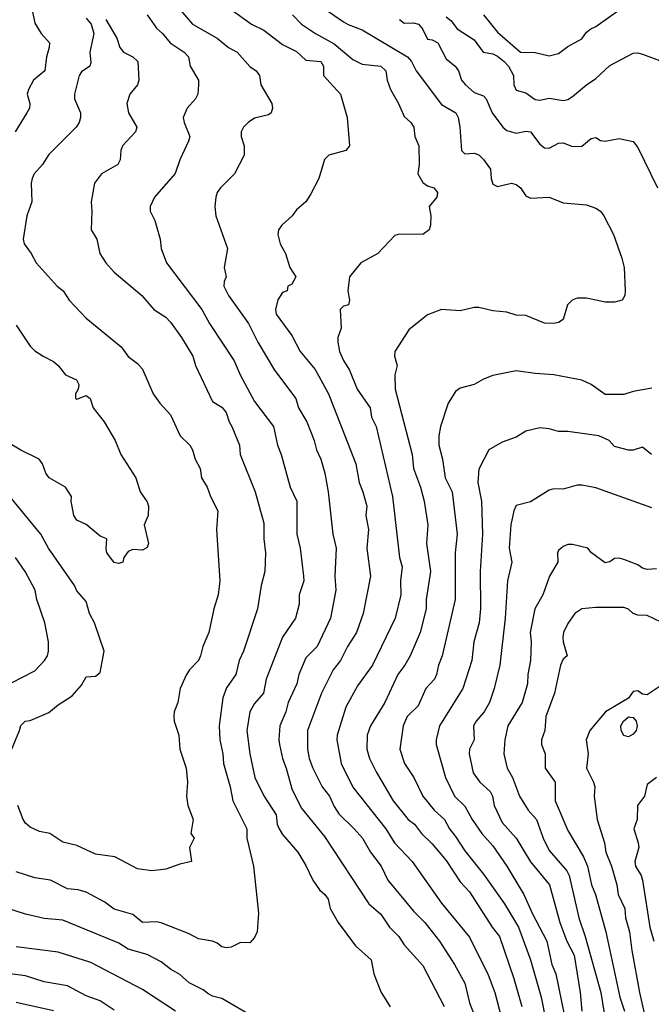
# Model space of a CAD drawing. Header units: metres. Extents: x -46681 to -43747, y -240911 to -237677.
# Tile 209 of 256: x -45762 to -45695, y -239521 to -239416. Entities that reach past the tile are written whole.
import ezdxf

# ---------------------------------------------------------------- set-up
doc = ezdxf.new("R2010")
doc.units = ezdxf.units.M
doc.layers.add('CONTOUR_INDEX', color=1, linetype='Continuous')
doc.layers.add('CONTOUR_INTER', color=3, linetype='Continuous')

msp = doc.modelspace()

# ---------------------------------------------------------------- linework, layer by layer
at = {"layer": 'CONTOUR_INDEX'}
for points, elevation in [([(-45760.98, -239414.52), (-45760.6, -239416.42), (-45759.92, -239417.52), (-45759.04, -239418.52), (-45759.07, -239419.02), (-45759.35, -239420.02), (-45759.53, -239421.52), (-45760.75, -239422.52), (-45761.29, -239423.52), (-45761.42, -239424.02), (-45761.15, -239425.02), (-45761.17, -239425.52), (-45761.44, -239426.02), (-45762.69, -239428.02)], 125), ([(-45739.6, -239414.96), (-45737.41, -239416.52), (-45736.1, -239417.17), (-45734.1, -239418.69), (-45732.6, -239419.44), (-45731.6, -239420.39), (-45730, -239420.52), (-45729.73, -239421.02), (-45729.74, -239422.02), (-45727.92, -239424.02), (-45727.19, -239426.52), (-45726.93, -239429.52), (-45727.33, -239430.02), (-45729.14, -239430.52), (-45729.6, -239430.98), (-45730.22, -239433.02), (-45731.1, -239434.72), (-45731.6, -239435.52), (-45732.6, -239436.37), (-45733.06, -239437.02), (-45734.18, -239438.02), (-45734.54, -239438.52), (-45734.61, -239439.02), (-45734.36, -239440.02), (-45733.78, -239441.02), (-45733.33, -239442.52), (-45732.67, -239443.52), (-45733.1, -239444.3), (-45733.53, -239444.52), (-45733.6, -239445.02), (-45734.1, -239445.21), (-45734.6, -239445.98), (-45734.86, -239447.02), (-45734.78, -239447.52), (-45733.1, -239449.79), (-45732.21, -239451.52), (-45730.6, -239453.45), (-45729.19, -239456.02), (-45726.26, -239463.52), (-45725.91, -239465.52), (-45725.5, -239466.52), (-45725.1, -239468.02), (-45725.18, -239469.02), (-45724.92, -239470.52), (-45725.1, -239472.52), (-45724.69, -239475.52), (-45725.47, -239479.52), (-45726.21, -239481.52), (-45727.16, -239483.02), (-45727.91, -239484.52), (-45728.69, -239485.52), (-45729.95, -239488.02), (-45731.42, -239492.02), (-45731.45, -239494.02), (-45731.26, -239495.02), (-45730.87, -239496.02), (-45729.85, -239498.02), (-45729.07, -239499.02), (-45728.6, -239500.14), (-45728.1, -239500.93), (-45726.43, -239502.52), (-45725.56, -239503.52), (-45724.7, -239505.02), (-45723.55, -239506.52), (-45722.83, -239508.02), (-45720.1, -239511.3), (-45718.89, -239512.52), (-45717.33, -239514.52), (-45715.7, -239517.02), (-45714.59, -239519.02), (-45714.1, -239521.1), (-45713.37, -239523.02)], 120), ([(-45712.62, -239415.52), (-45711.1, -239417.4), (-45708.67, -239419.52), (-45707.1, -239419.55), (-45705.6, -239419.92), (-45704.6, -239419.66), (-45703.6, -239418.92), (-45702.1, -239418.11), (-45701.6, -239417.4), (-45701.13, -239417.02), (-45700.6, -239416.79), (-45698.12, -239415.02)], 115), ([(-45762.6, -239448.69), (-45761.1, -239450.93), (-45760.6, -239451.43), (-45759.7, -239452.02), (-45758.6, -239452.58), (-45758.1, -239453.02), (-45757.32, -239454.02), (-45756.13, -239454.52), (-45755.89, -239455.02), (-45755.97, -239455.52), (-45756.24, -239456.02), (-45756.25, -239456.52), (-45756.1, -239456.61), (-45755.1, -239456.21), (-45754.69, -239456.52), (-45754.35, -239457.52), (-45753.17, -239459.02), (-45751.99, -239461.02), (-45751.41, -239462.52), (-45749.81, -239465.02), (-45749.34, -239466.52), (-45748.6, -239467.57), (-45748.43, -239468.02), (-45748.46, -239469.02), (-45748.89, -239470.02), (-45748.44, -239472.02), (-45748.6, -239472.47), (-45749.1, -239472.75), (-45750.1, -239472.67), (-45750.6, -239472.88), (-45751.09, -239473.52), (-45751.18, -239474.02), (-45751.6, -239474.16), (-45752.1, -239474.05), (-45752.89, -239473.02), (-45752.98, -239472.52), (-45752.89, -239471.52), (-45753.6, -239471.23), (-45755.1, -239470), (-45756.1, -239469.53), (-45756.44, -239469.02), (-45756.7, -239467.52), (-45756.67, -239467.02), (-45757.32, -239466.02), (-45759.06, -239465.02), (-45759.42, -239464.52), (-45759.79, -239463.52), (-45760.12, -239463.02), (-45762.1, -239462.07), (-45763.6, -239461.15)], 125), ([(-45694.6, -239468.22), (-45700.6, -239466.07), (-45702.1, -239465.78), (-45702.6, -239465.8), (-45704.1, -239466.22), (-45705.1, -239466.19), (-45705.6, -239466.31), (-45707.6, -239467.58), (-45709.1, -239467.96), (-45709.37, -239468.52), (-45709.7, -239470.02), (-45709.87, -239472.52), (-45709.57, -239474.02), (-45710.05, -239476.02), (-45710.28, -239480.02), (-45710.86, -239485.02), (-45711.47, -239487.52), (-45711.98, -239489.02), (-45712.53, -239490.02), (-45713.4, -239491.02), (-45713.67, -239491.52), (-45713.61, -239493.02), (-45714.1, -239494.02), (-45714.15, -239494.52), (-45713.73, -239496.52), (-45713.02, -239497.52), (-45711.91, -239498.52), (-45711.65, -239499.02), (-45711.48, -239500.02), (-45710.6, -239501.83), (-45709.1, -239503.52), (-45707.6, -239506.03), (-45705.54, -239508.52), (-45704.43, -239512.52), (-45703.7, -239514.52), (-45702.92, -239516.02), (-45702.29, -239520.02), (-45702.11, -239522.02)], 115), ([(-45752.1, -239521.91), (-45753.6, -239520.91), (-45755.1, -239520.35), (-45757.1, -239519.3), (-45759.6, -239518.87), (-45761.6, -239518.22), (-45766.6, -239517.57)], 120)]:
    msp.add_lwpolyline(points, dxfattribs=dict(at, elevation=elevation))
at = {"layer": 'CONTOUR_INTER'}
for points, elevation in [([(-45745.03, -239415.02), (-45743.75, -239416.52), (-45741.1, -239418.03), (-45739.89, -239419.02), (-45738.96, -239419.52), (-45737.6, -239421.06), (-45736.93, -239421.52), (-45736.58, -239422.02), (-45736.41, -239423.02), (-45735.25, -239425.02), (-45735.19, -239425.52), (-45735.32, -239426.02), (-45735.6, -239426.23), (-45737.1, -239426.57), (-45737.79, -239427.02), (-45738.27, -239427.52), (-45738.53, -239428.02), (-45738.54, -239428.52), (-45738.2, -239429.52), (-45738.22, -239430.52), (-45739.24, -239432.52), (-45740.73, -239434.02), (-45741.08, -239434.52), (-45741.24, -239435.02), (-45741.33, -239436.02), (-45741.24, -239437.02), (-45740, -239440.52), (-45740.36, -239442.52), (-45740.12, -239443.52), (-45740.35, -239444.02), (-45740.4, -239444.52), (-45739.87, -239445.52), (-45737.76, -239448.52), (-45736.76, -239450.52), (-45734.97, -239453.52), (-45732.67, -239456.52), (-45732.4, -239457.52), (-45731.5, -239459.02), (-45730.71, -239461.02), (-45730.49, -239462.02), (-45730.02, -239463.02), (-45729.58, -239464.52), (-45729.21, -239466.52), (-45728.72, -239471.02), (-45728.36, -239472.52), (-45728.51, -239475.52), (-45728.41, -239477.02), (-45728.99, -239480.02), (-45730.4, -239483.02), (-45731.6, -239484.23), (-45732.36, -239486.02), (-45732.56, -239487.02), (-45733.5, -239489.02), (-45733.77, -239490.02), (-45734.4, -239491.52), (-45734.51, -239493.02), (-45734.44, -239493.52), (-45734.11, -239495.02), (-45733.7, -239496.02), (-45733.1, -239498.25), (-45732.1, -239500.26), (-45729.6, -239503.32), (-45724.86, -239510.52), (-45723.6, -239511.64), (-45722.65, -239513.02), (-45721.65, -239514.02), (-45721.1, -239514.92), (-45719.1, -239517.12), (-45716.81, -239521.52)], 121), ([(-45733.05, -239415.52), (-45732.08, -239416.52), (-45730.58, -239417.52), (-45728.6, -239418.62), (-45726.6, -239420.29), (-45725.6, -239420.82), (-45723.6, -239421.01), (-45723.05, -239421.52), (-45722.92, -239422.52), (-45722.57, -239423.52), (-45721.69, -239425.02), (-45721.1, -239426.41), (-45720.37, -239427.02), (-45720.06, -239427.52), (-45719.94, -239428.52), (-45719.51, -239429.52), (-45719.49, -239431.52), (-45719.63, -239432.52), (-45719.1, -239433.44), (-45718.6, -239433.82), (-45717.93, -239434.02), (-45717.52, -239434.52), (-45717.6, -239435.02), (-45718.43, -239436.02), (-45718.26, -239437.02), (-45718.27, -239438.02), (-45718.43, -239438.52), (-45719.1, -239439.02), (-45721.6, -239438.96), (-45722.1, -239439.11), (-45723.91, -239441.02), (-45725.73, -239442.02), (-45726.96, -239443.52), (-45727.12, -239445.02), (-45726.93, -239446.02), (-45727.06, -239446.52), (-45727.6, -239446.68), (-45727.93, -239447.02), (-45727.85, -239449.02), (-45728.18, -239450.02), (-45728.2, -239450.52), (-45728.01, -239451.52), (-45727.6, -239452.48), (-45726.93, -239453.52), (-45726.14, -239455.52), (-45724.74, -239457.52), (-45724.6, -239458.52), (-45724.09, -239459.52), (-45722.35, -239467.02), (-45721.61, -239473.52), (-45721.31, -239474.52), (-45721.5, -239476.02), (-45721.47, -239477.52), (-45722.07, -239480.02), (-45724.48, -239485.02), (-45726.1, -239487.23), (-45727.35, -239489.52), (-45728.25, -239492.52), (-45728.29, -239493.02), (-45727.82, -239495.52), (-45726.6, -239498.05), (-45723.05, -239502.52), (-45722.13, -239504.02), (-45720.24, -239506.02), (-45717.1, -239510.47), (-45714.1, -239514.08), (-45712.1, -239518.13), (-45711.4, -239520.02), (-45710.21, -239524.52)], 119), ([(-45730.13, -239414.52), (-45727.6, -239416.27), (-45727.1, -239416.58), (-45725.6, -239417.12), (-45720.73, -239420.02), (-45720.32, -239420.52), (-45719.81, -239421.52), (-45717.1, -239425.12), (-45715.57, -239426.02), (-45715.32, -239426.52), (-45715.15, -239427.52), (-45714.97, -239430.02), (-45714.6, -239430.4), (-45713.6, -239430.33), (-45713.1, -239430.48), (-45712.6, -239430.99), (-45711.86, -239432.02), (-45711.8, -239433.02), (-45711.6, -239433.62), (-45711.1, -239433.86), (-45709.6, -239433.53), (-45709.1, -239433.68), (-45708.66, -239434.02), (-45708.1, -239434.87), (-45707.6, -239435.12), (-45705.6, -239435.01), (-45704.1, -239435.61), (-45701.6, -239435.84), (-45700.6, -239436.18), (-45700.09, -239436.52), (-45699.73, -239437.02), (-45698.7, -239439.02), (-45697.8, -239441.52), (-45697.57, -239442.52), (-45697.46, -239445.02), (-45697.49, -239445.52), (-45697.79, -239446.02), (-45698.6, -239446.22), (-45699.6, -239446.25), (-45701.6, -239445.8), (-45702.6, -239445.82), (-45703.13, -239446.02), (-45703.62, -239446.52), (-45704.1, -239448.09), (-45704.6, -239448.42), (-45705.1, -239448.52), (-45706.1, -239448.47), (-45708.1, -239447.67), (-45709.1, -239447.61), (-45710.1, -239447.32), (-45711.6, -239447.16), (-45713.1, -239446.82), (-45713.6, -239446.8), (-45715.1, -239447.16), (-45717.1, -239447.03), (-45718.6, -239447.59), (-45720.6, -239449.19), (-45722.11, -239451.52), (-45722.12, -239452.02), (-45721.85, -239453.02), (-45722.11, -239454.02), (-45722.07, -239455.52), (-45720.24, -239462.52), (-45720.1, -239464.02), (-45719.35, -239466.02), (-45718.95, -239467.52), (-45718.55, -239470.02), (-45718.69, -239472.02), (-45718.28, -239475.02), (-45718.73, -239478.02), (-45718.73, -239479.02), (-45719.38, -239481.52), (-45720.44, -239484.02), (-45721.02, -239485.02), (-45721.79, -239486.02), (-45723.17, -239489.02), (-45724.71, -239491.52), (-45725.05, -239492.52), (-45725.09, -239494.02), (-45724.81, -239495.02), (-45724.1, -239496.43), (-45722.26, -239499.52), (-45720.66, -239501.52), (-45719.98, -239502.02), (-45719.24, -239503.02), (-45718.1, -239504.12), (-45716.6, -239505.89), (-45715.1, -239508.17), (-45714.1, -239509.25), (-45711.69, -239513.02), (-45710.91, -239514.02), (-45709.35, -239518.52), (-45708.52, -239521.52)], 118), ([(-45753, -239416.02), (-45751.82, -239418.02), (-45751.52, -239419.02), (-45751.1, -239419.51), (-45750.11, -239420.02), (-45749.57, -239420.52), (-45749.47, -239422.52), (-45749.6, -239423.02), (-45750.45, -239424.02), (-45750.77, -239425.02), (-45750.58, -239426.02), (-45749.68, -239427.52), (-45749.83, -239428.02), (-45751.23, -239429.52), (-45751.41, -239430.02), (-45751.47, -239431.02), (-45751.73, -239431.52), (-45753.48, -239432.52), (-45754.2, -239433.52), (-45754.56, -239435.52), (-45754.49, -239436.52), (-45754.59, -239438.52), (-45753.98, -239439.52), (-45753.66, -239441.02), (-45753.01, -239442.02), (-45752.13, -239443.02), (-45749.15, -239445.52), (-45747.86, -239447.02), (-45746.6, -239447.85), (-45746.1, -239448.38), (-45744.91, -239450.02), (-45743.69, -239452.02), (-45743.4, -239453.02), (-45741.6, -239456.86), (-45740.6, -239457.46), (-45740.13, -239458.02), (-45739.83, -239459.02), (-45739.51, -239459.52), (-45738.72, -239461.52), (-45738.64, -239462.52), (-45737.03, -239466.52), (-45736.1, -239469.87), (-45736.11, -239471.52), (-45735.93, -239473.02), (-45736, -239475.02), (-45736.4, -239476.52), (-45736.8, -239479.02), (-45738.28, -239483.52), (-45738.76, -239484.52), (-45739.11, -239486.02), (-45740.1, -239487.45), (-45740.5, -239488.52), (-45740.87, -239491.52), (-45740.81, -239493.02), (-45740.48, -239494.52), (-45740.43, -239495.52), (-45739.69, -239498.02), (-45739.43, -239499.52), (-45737.92, -239502.52), (-45737.92, -239503.52), (-45737.2, -239506.52), (-45736.66, -239511.52), (-45736.82, -239513.52), (-45737.1, -239514.14), (-45737.6, -239514.71), (-45738.6, -239514.65), (-45739.6, -239515.15), (-45740.1, -239515.23), (-45740.6, -239515.12), (-45741.1, -239514.73), (-45741.6, -239514.53), (-45743.1, -239514.26), (-45744.1, -239513.73), (-45747.1, -239512.58), (-45747.6, -239512.46), (-45749.1, -239512.54), (-45750.1, -239511.67), (-45752.1, -239511.12), (-45753.1, -239510.37), (-45755.1, -239509.28), (-45755.96, -239509.02), (-45757.1, -239508.92), (-45758.91, -239508.02), (-45760.6, -239507.76), (-45762.6, -239507.11)], 123), ([(-45755.1, -239415.88), (-45754.58, -239416.52), (-45754.28, -239417.52), (-45754.73, -239419.52), (-45754.6, -239420.65), (-45754.73, -239421.02), (-45755.6, -239421.61), (-45755.84, -239422.02), (-45756.37, -239424.02), (-45756.37, -239424.52), (-45755.73, -239426.02), (-45755.7, -239426.52), (-45755.85, -239427.02), (-45756.16, -239427.52), (-45759.1, -239430.46), (-45759.76, -239431.52), (-45760.66, -239432.52), (-45760.9, -239433.02), (-45760.99, -239433.52), (-45760.93, -239435.52), (-45761.46, -239437.02), (-45761.83, -239439.52), (-45761.75, -239440.02), (-45760.99, -239441.02), (-45760.47, -239442.02), (-45758.21, -239444.52), (-45757.56, -239445.02), (-45756.94, -239446.02), (-45755.1, -239447.93), (-45751.35, -239451.02), (-45750.6, -239452.05), (-45749.6, -239452.79), (-45749.1, -239453.38), (-45747.95, -239456.02), (-45747.23, -239457.02), (-45746.1, -239458.26), (-45745.07, -239460.52), (-45744.03, -239461.52), (-45743.74, -239462.02), (-45743.45, -239463.02), (-45742.92, -239464.02), (-45742.77, -239465.02), (-45742.15, -239466.02), (-45741.8, -239467.02), (-45741.04, -239468.52), (-45741.18, -239470.52), (-45740.82, -239476.02), (-45740.98, -239477.52), (-45741.47, -239479.02), (-45742, -239481.52), (-45742.63, -239483.02), (-45742.89, -239484.02), (-45743.11, -239484.52), (-45744.05, -239485.52), (-45744.36, -239486.02), (-45745.04, -239487.52), (-45745.3, -239489.02), (-45745.68, -239490.02), (-45745.74, -239490.52), (-45745.7, -239491.02), (-45745.21, -239492.52), (-45745.1, -239494.02), (-45744.4, -239496.02), (-45744.28, -239497.52), (-45744.39, -239499.02), (-45744.25, -239500.02), (-45743.65, -239501.52), (-45743.9, -239503.02), (-45743.57, -239503.52), (-45744.05, -239504.52), (-45743.85, -239506.02), (-45745.1, -239506.3), (-45746.6, -239506.83), (-45748.1, -239506.99), (-45749.6, -239506.8), (-45752.04, -239505.52), (-45754.1, -239505.22), (-45756.1, -239504.31), (-45757.6, -239503.96), (-45759.01, -239503.02), (-45760.1, -239502.79), (-45761.1, -239502.33), (-45761.6, -239501.9), (-45761.86, -239501.52), (-45762.42, -239500.02)], 124), ([(-45748.6, -239415.53), (-45747.6, -239416.97), (-45746.95, -239417.52), (-45746.12, -239418.52), (-45744.61, -239419.52), (-45744.17, -239420.02), (-45743.98, -239421.02), (-45743.11, -239422.52), (-45743.11, -239423.02), (-45743.16, -239424.02), (-45743.42, -239424.52), (-45744.31, -239425.52), (-45744.72, -239426.52), (-45744.64, -239427.02), (-45744.02, -239428.52), (-45744.15, -239429.02), (-45745.1, -239431.02), (-45745.6, -239432.48), (-45747.8, -239435.02), (-45748.26, -239436.02), (-45748.25, -239436.52), (-45747.76, -239437.52), (-45747.18, -239439.52), (-45747.09, -239440.52), (-45746.51, -239442.02), (-45742.73, -239447.02), (-45741.92, -239448.52), (-45739.27, -239452.52), (-45738.64, -239454.02), (-45737.1, -239456.84), (-45735.07, -239459.52), (-45734.65, -239461.52), (-45734.24, -239462.52), (-45733.29, -239466.02), (-45732.59, -239467.52), (-45732.56, -239471.02), (-45732.23, -239472.52), (-45731.85, -239475.52), (-45731.81, -239476.02), (-45732.33, -239477.52), (-45732.32, -239478.52), (-45732.72, -239480.02), (-45734.11, -239482.02), (-45735.84, -239486.52), (-45736.13, -239488.02), (-45737.1, -239489.12), (-45737.6, -239490.02), (-45737.94, -239492.02), (-45737.6, -239494.52), (-45737.06, -239497.02), (-45736.1, -239499), (-45734.8, -239501.02), (-45734.67, -239502.02), (-45734.45, -239502.52), (-45734.1, -239503.13), (-45732.46, -239505.02), (-45731.6, -239506.44), (-45730.86, -239508.02), (-45730.16, -239509.02), (-45729.57, -239509.52), (-45729.22, -239510.02), (-45729, -239511.02), (-45728.17, -239512.52), (-45726.3, -239515.02), (-45724.61, -239516.52), (-45724.33, -239518.02), (-45723.6, -239519.92), (-45722.6, -239521.55)], 122), ([(-45721.6, -239416.02), (-45721.1, -239416.44), (-45720.1, -239416.4), (-45719.57, -239416.52), (-45719.13, -239417.02), (-45718.6, -239418.14), (-45718.1, -239418.21), (-45717.5, -239418.52), (-45716.6, -239420.24), (-45715.65, -239421.02), (-45715.28, -239421.52), (-45714.96, -239422.52), (-45714.55, -239423.02), (-45713.6, -239423.83), (-45712.6, -239424.2), (-45712.31, -239424.52), (-45711.68, -239426.02), (-45710.55, -239427.52), (-45710.1, -239427.9), (-45709.1, -239428.18), (-45708.1, -239427.98), (-45707.6, -239428.05), (-45706.6, -239429.36), (-45706.1, -239429.76), (-45705.6, -239429.78), (-45704.6, -239429.24), (-45704.1, -239429.22), (-45703.1, -239429.62), (-45702.1, -239429.55), (-45701.1, -239428.74), (-45700.6, -239428.65), (-45700.1, -239428.97), (-45699.6, -239429.04), (-45698.1, -239428.74), (-45696.6, -239429.06), (-45696.1, -239429.72), (-45693.99, -239434.02)], 117), ([(-45716.6, -239415.73), (-45716.1, -239416.12), (-45715.42, -239417.02), (-45713.6, -239418.2), (-45712.66, -239419.52), (-45711.6, -239419.71), (-45711.1, -239419.94), (-45710.39, -239420.52), (-45709.95, -239421.02), (-45709.39, -239422.02), (-45709.38, -239423.02), (-45709.1, -239423.58), (-45708.1, -239423.85), (-45707.1, -239424.58), (-45706.6, -239424.66), (-45705.6, -239424.44), (-45704.1, -239424.7), (-45703.6, -239424.58), (-45703.1, -239424.27), (-45701.6, -239423), (-45700.6, -239422.34), (-45699.1, -239420.94), (-45696.6, -239419.62), (-45696.1, -239419.59), (-45695.6, -239419.73), (-45693.1, -239420.67)], 116), ([(-45694.6, -239455.44), (-45696.6, -239455.79), (-45697.6, -239456.09), (-45699.6, -239456.09), (-45701.1, -239455.04), (-45702.1, -239454.58), (-45705.1, -239453.99), (-45707.1, -239453.86), (-45709.1, -239453.58), (-45711.6, -239454.08), (-45712.6, -239454.45), (-45713.6, -239455.05), (-45715.1, -239455.44), (-45715.6, -239455.79), (-45716.38, -239457.02), (-45717.21, -239459.52), (-45717.39, -239460.52), (-45717.39, -239461.52), (-45716.98, -239463.02), (-45716.72, -239465.02), (-45715.98, -239466.52), (-45715.44, -239471.02), (-45715.63, -239473.02), (-45715.63, -239478.02), (-45717.03, -239484.02), (-45717.42, -239485.02), (-45717.63, -239486.02), (-45717.86, -239486.52), (-45718.77, -239487.52), (-45719.6, -239489.38), (-45720.79, -239490.52), (-45721.19, -239491.52), (-45721.57, -239494.02), (-45721.05, -239495.52), (-45720.08, -239497.02), (-45719.11, -239499.02), (-45717.87, -239500.52), (-45716.78, -239501.52), (-45716.26, -239502.52), (-45715.6, -239503.32), (-45714.6, -239504.88), (-45712.6, -239507.35), (-45710.36, -239510.52), (-45708.85, -239513.02), (-45707.59, -239516.52), (-45706.43, -239520.52), (-45705.95, -239523.02)], 117), ([(-45694.65, -239462.52), (-45695.6, -239461.73), (-45696.6, -239462.04), (-45697.1, -239462.06), (-45698.6, -239461.67), (-45699.18, -239461.02), (-45700.27, -239460.52), (-45703.6, -239460.05), (-45704.6, -239460.05), (-45705.6, -239459.77), (-45706.6, -239459.66), (-45708.1, -239460.01), (-45709.1, -239460.65), (-45710.6, -239461.19), (-45712.03, -239462.02), (-45713.1, -239464.1), (-45713.23, -239465.52), (-45712.83, -239467.52), (-45712.73, -239471.02), (-45712.96, -239475.02), (-45712.93, -239479.02), (-45713.09, -239480.52), (-45713.64, -239482.52), (-45713.85, -239484.52), (-45714.83, -239487.52), (-45717.3, -239491.52), (-45717.69, -239493.02), (-45717.67, -239493.52), (-45716.66, -239497.02), (-45715.72, -239499.02), (-45714.6, -239500.08), (-45713.82, -239501.52), (-45712.8, -239503.02), (-45711.6, -239504.34), (-45710.1, -239506.52), (-45708.29, -239509.52), (-45707.41, -239511.52), (-45705.82, -239514.52), (-45705.29, -239517.02), (-45704.86, -239518.02), (-45703.95, -239522.52)], 116), ([(-45763.1, -239494.06), (-45762.22, -239492.02), (-45762.1, -239491.48), (-45761.62, -239491.02), (-45761.1, -239490.94), (-45759.1, -239490.09), (-45758.1, -239489.26), (-45756.6, -239488.29), (-45755.6, -239487.18), (-45755.1, -239486.26), (-45754.1, -239486.22), (-45753.6, -239485.8), (-45753.17, -239483.52), (-45754.22, -239480.52), (-45754.74, -239479.52), (-45755.1, -239478.23), (-45756.1, -239477.09), (-45756.36, -239476.52), (-45759.15, -239472.52), (-45759.95, -239471.02), (-45763.6, -239466.62)], 124), ([(-45694.1, -239474.74), (-45695.1, -239474.8), (-45695.6, -239474.67), (-45696.1, -239474.29), (-45697.6, -239473.72), (-45698.1, -239473.59), (-45698.6, -239473.63), (-45699.1, -239473.98), (-45699.6, -239474.1), (-45701.07, -239473.02), (-45701.46, -239472.52), (-45703.1, -239472.12), (-45703.6, -239472.14), (-45704.1, -239472.33), (-45704.6, -239472.79), (-45704.71, -239473.02), (-45704.65, -239474.02), (-45705.56, -239475.52), (-45706.28, -239477.52), (-45707.12, -239479.02), (-45707.62, -239481.52), (-45707.51, -239482.52), (-45707.59, -239484.52), (-45707.88, -239486.02), (-45707.92, -239487.02), (-45708.47, -239489.02), (-45710.01, -239491.52), (-45710.33, -239493.02), (-45710.42, -239494.52), (-45710.07, -239496.02), (-45709.51, -239497.02), (-45708.77, -239499.02), (-45707.84, -239500.52), (-45706.94, -239501.52), (-45706.24, -239503.52), (-45705.6, -239504.84), (-45703.69, -239507.02), (-45703.46, -239507.52), (-45702.43, -239512.02), (-45701.74, -239514.02), (-45700.06, -239520.02), (-45699.5, -239523.52)], 114), ([(-45763.1, -239486.93), (-45760.6, -239485.65), (-45759.58, -239484.52), (-45759.24, -239484.02), (-45759.13, -239483.52), (-45759.13, -239482.52), (-45759.52, -239480.52), (-45760.38, -239478.02), (-45760.56, -239477.02), (-45761.64, -239475.02), (-45762.65, -239473.52)], 123), ([(-45693.6, -239480.43), (-45695.1, -239479.71), (-45696.1, -239479.69), (-45696.59, -239479.52), (-45697.1, -239479.04), (-45697.6, -239478.86), (-45700.6, -239478.86), (-45702.1, -239479), (-45702.85, -239479.52), (-45703.6, -239480.58), (-45704.05, -239481.52), (-45704.11, -239482.02), (-45704.08, -239482.52), (-45703.66, -239484.02), (-45704.1, -239484.4), (-45704.38, -239485.02), (-45705.02, -239488.02), (-45705.95, -239490.52), (-45706.04, -239492.02), (-45706.39, -239493.02), (-45706.42, -239493.52), (-45706.03, -239494.52), (-45706.01, -239496.02), (-45704.95, -239497.52), (-45704.93, -239499.52), (-45703.6, -239502.68), (-45701.91, -239505.52), (-45701.5, -239506.52), (-45701.06, -239508.52), (-45700.64, -239509.52), (-45699.54, -239513.52), (-45698.02, -239520.52), (-45697.54, -239522.02)], 113), ([(-45693.6, -239487.19), (-45695.1, -239488.19), (-45695.6, -239488.11), (-45696.1, -239487.78), (-45696.6, -239487.86), (-45697.1, -239488.55), (-45699.57, -239490.02), (-45701.24, -239492.02), (-45701.64, -239493.02), (-45701.43, -239494.52), (-45701.6, -239496.02), (-45700.84, -239497.52), (-45700.71, -239498.02), (-45700.76, -239499.02), (-45700.45, -239501.52), (-45699.66, -239504.02), (-45699.53, -239505.02), (-45698.93, -239506.52), (-45698.35, -239508.52), (-45698.21, -239509.52), (-45697.48, -239511.02), (-45697.42, -239512.02), (-45696.99, -239513.52), (-45696.75, -239515.52), (-45695.91, -239520.02), (-45694.01, -239528.52)], 112), ([(-45697.63, -239491.02), (-45697.1, -239490.56), (-45696.6, -239490.62), (-45696.29, -239491.02), (-45696.16, -239491.52), (-45696.27, -239492.02), (-45696.6, -239492.4), (-45697.1, -239492.67), (-45697.6, -239492.55), (-45697.87, -239492.02), (-45697.94, -239491.52), (-45697.63, -239491.02)], 112), ([(-45694.1, -239497.03), (-45695.1, -239497.77), (-45695.38, -239499.02), (-45696.13, -239500.02), (-45696.18, -239501.52), (-45696.52, -239502.52), (-45696.06, -239504.02), (-45696.01, -239504.52), (-45696.43, -239506.02), (-45696.37, -239506.52), (-45695.75, -239507.52), (-45695.59, -239508.02), (-45694.82, -239513.02), (-45694.4, -239514.52)], 111), ([(-45737.6, -239522.39), (-45740.6, -239520.64), (-45741.6, -239520.39), (-45742.1, -239520.13), (-45742.6, -239519.73), (-45744.1, -239518.96), (-45745.1, -239518.1), (-45746.1, -239517.52), (-45747.1, -239516.72), (-45748.6, -239515.96), (-45750.6, -239515.37), (-45751.6, -239514.75), (-45757.6, -239512.28), (-45759.6, -239512.11), (-45761.6, -239511.65), (-45766.6, -239510.04)], 122), ([(-45745.54, -239522.02), (-45749.1, -239519.69), (-45754.6, -239516.81), (-45758.1, -239515.71), (-45762.6, -239515.13)], 121), ([(-45758.6, -239521.97), (-45762.6, -239521.07)], 119)]:
    msp.add_lwpolyline(points, dxfattribs=dict(at, elevation=elevation))

doc.saveas('drawing.dxf')
